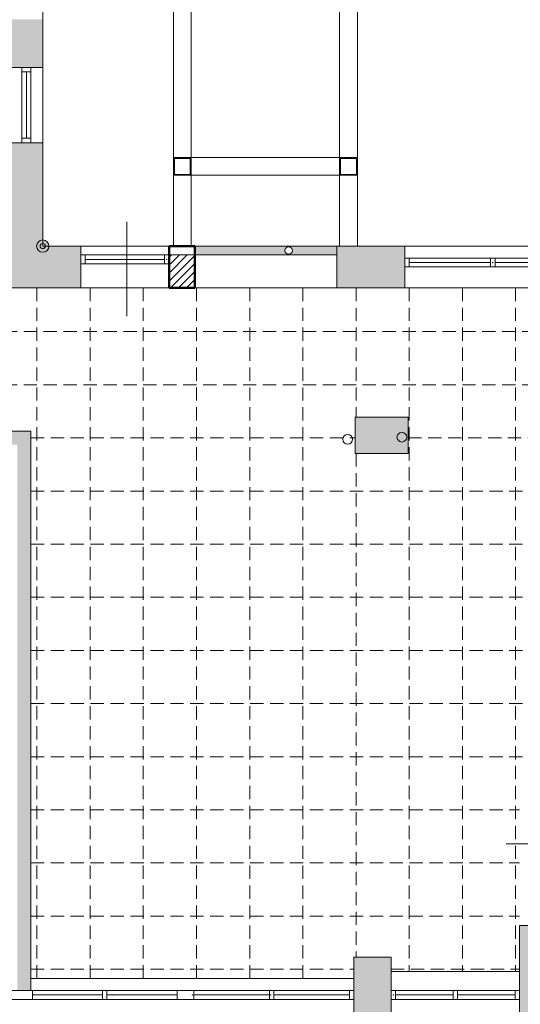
# Model space of a CAD drawing. Header units: millimetres. Extents: x -23540 to 53212, y -37964 to 41185.
# Tile 42 of 203: x -8343 to -7778, y -32127 to -31015. Entities that reach past the tile are written whole.
import ezdxf

# ---------------------------------------------------------------- set-up
doc = ezdxf.new("R2010")
doc.units = ezdxf.units.MM
doc.linetypes.add('DASHEDX2', pattern=[1.5, 1, -0.5])
doc.layers.get('0').update_dxf_attribs({"lineweight": 18})
for name, color, linetype, lineweight in [('BA_KS_ist.', 34, 'Continuous', 50), ('PG_PRZERYWANE_ŚREDNIE', 1, 'DASHEDX2', 18), ('PG_WIDOKOWE_CIENKIE', 1, 'Continuous', 18), ('PG_ŚCIANY_DZIAŁOWE', 3, 'Continuous', 18), ('Przekrojowa', 60, 'Continuous', 18)]:
    doc.layers.add(name, color=color, linetype=linetype, lineweight=lineweight)

msp = doc.modelspace()

# ---------------------------------------------------------------- hatches: boundary and pattern name
at = {"layer": 'PG_ŚCIANY_DZIAŁOWE', "true_color": 0x636466, "transparency": 33554610}
h = msp.add_hatch(color=251, dxfattribs=at)
h.dxf.hatch_style = 1
h.paths.add_polyline_path([(-8364.214704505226, -31068.71439542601), (-8317.214704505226, -31068.71439542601), (-8317.214704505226, -31014.46439542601), (-8364.214704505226, -31014.46439542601)])
h = msp.add_hatch(color=251, dxfattribs=at)
h.dxf.hatch_style = 1
h.paths.add_polyline_path([(-8501.964704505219, -31317.46439542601), (-8501.964704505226, -31294.96439542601), (-8542.214704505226, -31294.96439542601), (-8542.214704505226, -31320.46439542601), (-8518.714704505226, -31320.46439542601), (-8518.714704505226, -31317.46439542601)])
h.paths.add_polyline_path([(-8380.964704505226, -31294.96439542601), (-8380.964704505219, -31317.46439542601), (-8276.214704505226, -31317.46439542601), (-8274.214704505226, -31317.46439542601), (-8274.214704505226, -31270.46439542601), (-8317.214704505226, -31270.46439542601), (-8317.214704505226, -31153.71439542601), (-8364.214704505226, -31153.71439542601), (-8364.214704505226, -31294.96439542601)])
at = {"layer": 'PG_ŚCIANY_DZIAŁOWE', "lineweight": 20, "true_color": 0x636466, "transparency": 33554610}
h = msp.add_hatch(color=251, dxfattribs=at)
h.dxf.hatch_style = 1
edge = h.paths.add_edge_path()
edge.add_line((-7985.214704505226, -31280.46439542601), (-7985.214704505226, -31270.46439542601))
edge.add_line((-7985.214704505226, -31270.46439542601), (-8039.69690947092, -31270.46439542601))
edge.add_line((-8039.69690947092, -31270.46439542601), (-8039.69690947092, -31271.32368533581))
edge.add_arc((-8039.69690947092, -31275.49165275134), 4.167967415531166, 0, 90, ccw=False)
edge.add_arc((-8039.69690947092, -31275.49165275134), 4.167967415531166, -180, 0, ccw=False)
edge.add_arc((-8039.69690947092, -31275.49165275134), 4.167967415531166, 90, 180, ccw=False)
edge.add_line((-8039.69690947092, -31271.32368533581), (-8039.69690947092, -31270.46439542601))
edge.add_line((-8039.69690947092, -31270.46439542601), (-8145.714704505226, -31270.46439542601))
edge.add_line((-8145.714704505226, -31270.46439542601), (-8145.714704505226, -31280.46439542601))
edge.add_line((-8145.714704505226, -31280.46439542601), (-7985.214704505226, -31280.46439542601))
at = {"layer": 'PG_ŚCIANY_DZIAŁOWE', "true_color": 0x636466, "transparency": 33554610}
h = msp.add_hatch(color=251, dxfattribs=at)
h.dxf.hatch_style = 1
h.paths.add_polyline_path([(-7908.714704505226, -31270.46439542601), (-7985.214704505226, -31270.46439542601), (-7985.214704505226, -31317.46439542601), (-7908.714704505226, -31317.46439542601)])
h = msp.add_hatch(color=251, dxfattribs=at)
h.dxf.hatch_style = 1
h.paths.add_polyline_path([(-7964.714704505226, -31504.46439542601), (-7904.714704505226, -31504.46439542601), (-7904.714704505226, -31463.46439542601), (-7964.714704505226, -31463.46439542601)])
h = msp.add_hatch(color=251, dxfattribs=at)
h.dxf.hatch_style = 1
h.paths.add_polyline_path([(-8330.714704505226, -31479.46439542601), (-8359.214704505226, -31479.46439542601), (-8359.214704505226, -31494.46439542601), (-8345.714704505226, -31494.46439542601), (-8345.714704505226, -32110.96439542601), (-8330.714704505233, -32110.96439542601)])
h = msp.add_hatch(color=251, dxfattribs=at)
h.dxf.hatch_style = 1
h.paths.add_polyline_path([(-7729.714704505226, -32089.46439542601), (-7763.214704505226, -32089.46439542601), (-7763.214704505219, -32037.46439542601), (-7779.214704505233, -32037.46439542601), (-7779.214704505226, -32143.46439542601), (-7729.714704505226, -32143.46439542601)])
h = msp.add_hatch(color=251, dxfattribs=at)
h.dxf.hatch_style = 1
h.paths.add_polyline_path([(-7966.214704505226, -32143.46439542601), (-7924.214704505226, -32143.46439542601), (-7924.214704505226, -32073.46439542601), (-7966.214704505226, -32073.46439542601)])
at = {"layer": 'Przekrojowa'}
h = msp.add_hatch(color=256, dxfattribs=at)
h.dxf.hatch_style = 1
edge = h.paths.add_edge_path()
edge.add_arc((-8317.214704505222, -31270.464395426), 2.999999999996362, 0, 90.00000000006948)
edge.add_line((-8317.214704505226, -31267.46439542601), (-8317.214704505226, -31263.46439542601))
edge.add_arc((-8317.214704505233, -31270.46439542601), 7.000000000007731, 0, 89.99999999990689, ccw=False)
edge.add_line((-8310.214704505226, -31270.46439542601), (-8314.214704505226, -31270.464395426))
edge = h.paths.add_edge_path()
edge.add_arc((-8317.214704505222, -31270.46439542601), 3.000000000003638, 90.00000000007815, 359.9999999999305)
edge.add_line((-8314.214704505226, -31270.46439542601), (-8310.214704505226, -31270.46439542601))
edge.add_arc((-8317.214704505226, -31270.46439542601), 7, -180, 0, ccw=False)
edge.add_arc((-8317.214704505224, -31270.46439542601), 7, 90.00000000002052, 180.0000000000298, ccw=False)
edge.add_line((-8317.214704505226, -31263.46439542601), (-8317.214704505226, -31267.46439542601))

# ---------------------------------------------------------------- linework, layer by layer
at = {"color": 251, "true_color": 0x636466}
for p, q in [((-8317.214704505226, -31270.46439542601), (-8317.214704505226, -30570.96439542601)), ((-8317.214704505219, -31068.71439542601), (-8364.214704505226, -31068.71439542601)), ((-8340.714704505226, -31068.71439542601), (-8340.714704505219, -31153.71439542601)), ((-8330.714704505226, -31068.71439542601), (-8330.714704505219, -31153.71439542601)), ((-8330.714704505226, -31152.96439542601), (-8330.714704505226, -31069.46439542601)), ((-8340.714704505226, -31073.71439542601), (-8330.714704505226, -31073.71439542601)), ((-8335.714704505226, -31073.71439542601), (-8335.714704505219, -31148.71439542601)), ((-8340.714704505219, -31148.71439542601), (-8330.714704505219, -31148.71439542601)), ((-8317.214704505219, -31153.71439542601), (-8364.214704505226, -31153.71439542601)), ((-7583.214704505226, -31270.46439542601), (-8317.214704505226, -31270.46439542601)), ((-8274.214704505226, -31317.46439542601), (-8274.214704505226, -31270.46439542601)), ((-7985.214704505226, -31317.46439542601), (-7985.214704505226, -31270.46439542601)), ((-7908.714704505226, -31317.46439542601), (-7908.714704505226, -31270.46439542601)), ((-8174.714704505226, -31280.46439542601), (-8274.214704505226, -31280.46439542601)), ((-8269.214704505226, -31290.46439542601), (-8269.214704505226, -31280.46439542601)), ((-8179.714704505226, -31280.46439542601), (-8179.714704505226, -31290.46439542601)), ((-8174.714704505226, -31280.46439542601), (-8174.714704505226, -31290.46439542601)), ((-7619.714704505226, -31283.96439542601), (-7908.714704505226, -31283.96439542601)), ((-7903.714704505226, -31293.96439542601), (-7903.714704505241, -31283.96439542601)), ((-7811.881371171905, -31283.96439542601), (-7811.881371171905, -31293.96439542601)), ((-7806.881371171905, -31283.96439542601), (-7806.881371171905, -31293.96439542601)), ((-8174.714704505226, -31290.46439542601), (-8274.214704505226, -31290.46439542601)), ((-8179.714704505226, -31285.46439542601), (-8269.214704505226, -31285.46439542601)), ((-7619.714704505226, -31293.96439542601), (-7908.714704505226, -31293.96439542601)), ((-7811.881371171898, -31288.96439542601), (-7903.714704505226, -31288.96439542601)), ((-7717.548037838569, -31288.96439542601), (-7806.881371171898, -31288.96439542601)), ((-7717.548037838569, -31288.96439542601), (-7806.881371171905, -31288.96439542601)), ((-8364.214704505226, -31317.46439542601), (-8276.214704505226, -31317.46439542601)), ((-7530.214704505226, -31317.46439542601), (-8276.214704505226, -31317.46439542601)), ((-8330.714704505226, -31479.46439542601), (-8359.214704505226, -31479.46439542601)), ((-8330.714704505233, -32110.96439542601), (-8330.714704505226, -31479.46439542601)), ((-7779.214704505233, -32037.46439542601), (-7779.214704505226, -32143.46439542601)), ((-7924.214704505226, -32073.46439542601), (-7966.214704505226, -32073.46439542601)), ((-7966.214704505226, -32073.46439542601), (-7966.214704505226, -32143.46439542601)), ((-7924.214704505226, -32073.46439542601), (-7924.214704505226, -32143.46439542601)), ((-7779.214704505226, -32089.46439542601), (-7924.214704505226, -32089.46439542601)), ((-7966.214704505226, -32097.46439542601), (-8330.714704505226, -32097.46439542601)), ((-8328.714704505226, -32110.96439542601), (-8523.214704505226, -32110.96439542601)), ((-8328.714704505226, -32110.96439542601), (-8328.714704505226, -32120.96439542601)), ((-7966.214704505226, -32110.96439542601), (-8328.714704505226, -32110.96439542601)), ((-8249.714704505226, -32115.96439542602), (-8328.714704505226, -32115.96439542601)), ((-8249.714704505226, -32110.96439542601), (-8249.714704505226, -32120.96439542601)), ((-8244.714704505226, -32110.96439542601), (-8249.714704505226, -32110.96439542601)), ((-8244.714704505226, -32110.96439542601), (-8244.714704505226, -32120.96439542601)), ((-8165.714704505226, -32115.96439542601), (-8244.714704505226, -32115.96439542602)), ((-8165.714704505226, -32110.96439542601), (-8165.714704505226, -32120.96439542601)), ((-8146.714704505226, -32110.96439542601), (-8146.714704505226, -32120.96439542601)), ((-8061.464704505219, -32115.96439542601), (-8146.714704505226, -32115.96439542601)), ((-8061.464704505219, -32110.96439542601), (-8061.464704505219, -32120.96439542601)), ((-8056.464704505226, -32110.96439542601), (-8061.464704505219, -32110.96439542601)), ((-8056.464704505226, -32110.96439542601), (-8056.464704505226, -32120.96439542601)), ((-7971.214704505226, -32115.96439542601), (-8056.464704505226, -32115.96439542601)), ((-7971.214704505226, -32110.96439542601), (-7971.214704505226, -32120.96439542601)), ((-7966.214704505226, -32110.96439542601), (-7966.214704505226, -32120.96439542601)), ((-7966.214704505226, -32110.96439542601), (-7966.214704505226, -32120.96439542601)), ((-7924.214704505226, -32110.96439542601), (-7924.214704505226, -32120.96439542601)), ((-7924.214704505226, -32110.96439542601), (-7924.214704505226, -32120.96439542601)), ((-7779.214704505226, -32110.96439542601), (-7924.214704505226, -32110.96439542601)), ((-7919.214704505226, -32110.96439542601), (-7919.214704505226, -32120.96439542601)), ((-7854.214704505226, -32115.96439542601), (-7919.214704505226, -32115.96439542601)), ((-7854.214704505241, -32120.96439542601), (-7854.214704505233, -32110.96439542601)), ((-7849.214704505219, -32120.96439542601), (-7849.214704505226, -32110.96439542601)), ((-7784.214704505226, -32115.96439542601), (-7849.214704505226, -32115.96439542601)), ((-7784.214704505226, -32110.96439542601), (-7784.214704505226, -32120.96439542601)), ((-7779.214704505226, -32110.96439542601), (-7779.214704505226, -32120.96439542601)), ((-8523.214704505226, -32120.96439542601), (-8328.714704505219, -32120.96439542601)), ((-8330.714704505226, -32120.96439542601), (-7966.214704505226, -32120.96439542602)), ((-7924.214704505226, -32120.96439542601), (-7779.214704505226, -32120.96439542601))]:
    msp.add_line(p, q, dxfattribs=at)
at = {"color": 251, "lineweight": 20, "true_color": 0x636466}
for p, q in [((-8169.714704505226, -31190.46439542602), (-8169.714704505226, -30974.46439542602)), ((-7962.214704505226, -30974.46439542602), (-7962.214704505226, -31190.46439542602)), ((-8149.714704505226, -31170.46439542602), (-8149.714704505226, -30994.46439542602)), ((-7982.214704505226, -30994.46439542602), (-7982.214704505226, -31170.46439542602)), ((-8149.714704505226, -31170.46439542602), (-8169.714704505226, -31170.46439542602)), ((-8169.714704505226, -31190.46439542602), (-8169.714704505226, -31170.46439542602)), ((-8169.714704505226, -31170.46439542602), (-8149.714704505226, -31170.46439542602)), ((-8168.714704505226, -31189.46439542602), (-8168.714704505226, -31171.46439542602)), ((-8168.714704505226, -31171.46439542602), (-8150.714704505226, -31171.46439542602)), ((-8150.714704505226, -31171.46439542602), (-8150.714704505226, -31189.46439542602)), ((-7982.214704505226, -31170.46439542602), (-8149.714704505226, -31170.46439542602)), ((-8149.714704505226, -31170.46439542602), (-8149.714704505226, -31190.46439542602)), ((-8149.714704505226, -31170.46439542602), (-8149.714704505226, -31190.46439542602)), ((-7982.214704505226, -31170.46439542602), (-8025.214704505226, -31170.46439542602)), ((-7982.214704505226, -31170.46439542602), (-7962.214704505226, -31170.46439542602)), ((-7982.214704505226, -31170.46439542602), (-7982.214704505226, -31190.46439542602)), ((-7982.214704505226, -31190.46439542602), (-7982.214704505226, -31170.46439542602)), ((-7982.214704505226, -31170.46439542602), (-7962.214704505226, -31170.46439542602)), ((-7981.214704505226, -31189.46439542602), (-7981.214704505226, -31171.46439542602)), ((-7981.214704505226, -31171.46439542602), (-7963.214704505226, -31171.46439542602)), ((-7963.214704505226, -31171.46439542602), (-7963.214704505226, -31189.46439542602)), ((-7962.214704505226, -31170.46439542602), (-7962.214704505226, -31190.46439542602)), ((-7962.214704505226, -31190.46439542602), (-8169.714704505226, -31190.46439542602)), ((-8169.714704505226, -31190.46439542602), (-8169.714704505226, -31270.46439542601)), ((-8149.714704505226, -31190.46439542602), (-8169.714704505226, -31190.46439542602)), ((-8150.714704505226, -31189.46439542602), (-8168.714704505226, -31189.46439542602)), ((-8149.714704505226, -31190.46439542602), (-8149.714704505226, -31270.46439542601)), ((-7962.214704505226, -31190.46439542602), (-7982.214704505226, -31190.46439542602)), ((-7982.214704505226, -31190.46439542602), (-7982.214704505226, -31270.46439542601)), ((-7963.214704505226, -31189.46439542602), (-7981.214704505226, -31189.46439542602)), ((-7962.214704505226, -31190.46439542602), (-7962.214704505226, -31270.46439542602)), ((-8222.464704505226, -31242.8964114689), (-8222.464704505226, -31349.71169838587)), ((-8145.714704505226, -31270.46439542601), (-7982.214704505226, -31270.46439542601)), ((-8174.714704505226, -31280.46439542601), (-8145.714704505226, -31280.46439542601)), ((-8145.714704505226, -31280.46439542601), (-7985.214704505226, -31280.46439542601)), ((-8174.714704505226, -31317.46439542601), (-8174.714704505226, -31293.46439542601)), ((-7964.714704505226, -31504.46439542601), (-7964.714704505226, -31463.46439542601)), ((-7964.714704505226, -31463.46439542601), (-7904.714704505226, -31463.46439542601)), ((-7904.714704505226, -31504.46439542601), (-7904.714704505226, -31463.46439542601)), ((-7964.714704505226, -31504.46439542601), (-7904.714704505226, -31504.46439542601)), ((-7763.214704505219, -32037.46439542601), (-7779.214704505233, -32037.46439542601))]:
    msp.add_line(p, q, dxfattribs=at)
at = {"color": 251, "true_color": 0x636466, "extrusion": (0, 0, -1)}
msp.add_line((-7737.866677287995, -31945.46439542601), (-7794.360596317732, -31945.46439542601), dxfattribs=at)
at = {"color": 251, "lineweight": 20, "true_color": 0x636466}
msp.add_circle((-8039.69690947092, -31275.49165275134), 4.167967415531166, dxfattribs=at)
msp.add_circle((-8039.69690947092, -31275.49165275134), 4.167967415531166, dxfattribs=at)
at = {"color": 251, "true_color": 0x636466}
for p in [(-8177.214704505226, -31285.46439542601), (-8177.214704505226, -31285.46439542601), (-8177.214704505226, -31285.46439542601), (-8177.214704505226, -31285.46439542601), (-7809.381371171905, -31288.96439542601), (-7809.381371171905, -31288.96439542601), (-7809.381371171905, -31288.96439542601), (-8328.214704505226, -32115.96439542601), (-8237.089704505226, -32115.96439542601), (-8237.089704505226, -32115.96439542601), (-8237.089704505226, -32115.96439542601), (-8237.089704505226, -32115.96439542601), (-8237.089704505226, -32115.96439542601), (-8148.464704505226, -32115.96439542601), (-8148.464704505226, -32115.96439542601), (-8148.464704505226, -32115.96439542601), (-8148.464704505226, -32115.96439542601), (-8148.464704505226, -32115.96439542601), (-8059.839704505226, -32115.96439542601), (-8059.839704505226, -32115.96439542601), (-8059.839704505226, -32115.96439542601), (-8059.839704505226, -32115.96439542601), (-8059.839704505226, -32115.96439542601), (-7921.714704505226, -32115.96439542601)]:
    msp.add_point(p, dxfattribs=at)
at = {"layer": 'BA_KS_ist.', "color": 51, "linetype": 'Continuous', "lineweight": 20, "ltscale": 25, "true_color": 0xf7f281}
for centre in [(-7973.084710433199, -31488.53262204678), (-7911.981275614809, -31486.17903337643)]:
    msp.add_circle(centre, 5.5, dxfattribs=at)
at = {"layer": 'PG_PRZERYWANE_ŚREDNIE', "color": 251, "lineweight": 15, "ltscale": 15, "true_color": 0x636466}
for p, q in [((-8323.71451154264, -31317.46439542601), (-8323.71451154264, -32097.46439542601)), ((-8263.71451154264, -31317.46439542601), (-8263.71451154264, -32097.46439542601)), ((-8203.71451154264, -31317.46439542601), (-8203.71451154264, -32097.46439542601)), ((-8143.714511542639, -31317.46439542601), (-8143.714511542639, -32097.46439542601)), ((-8083.714511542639, -31317.46439542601), (-8083.714511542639, -32097.46439542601)), ((-8023.714511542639, -31317.46439542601), (-8023.714511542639, -32097.46439542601)), ((-7963.714511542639, -31317.46439542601), (-7963.714511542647, -31463.46439542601)), ((-7903.714511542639, -31317.46439542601), (-7903.714511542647, -32089.46439542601)), ((-7843.714511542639, -31317.46439542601), (-7843.714511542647, -32089.46439542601)), ((-7783.714511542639, -31317.46439542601), (-7783.714511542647, -32089.46439542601)), ((-8518.714704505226, -31366.96439542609), (-7369.714511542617, -31366.96439542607)), ((-8518.714704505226, -31426.96439542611), (-7369.714511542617, -31426.96439542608)), ((-8330.714704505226, -31486.96439542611), (-7964.714704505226, -31486.96439542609)), ((-7904.714704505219, -31486.96439542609), (-7381.214704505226, -31486.96439542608)), ((-7963.714511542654, -31504.46439542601), (-7963.714511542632, -32073.46439542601)), ((-8330.714704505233, -31546.96439542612), (-7154.214704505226, -31546.96439542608)), ((-8330.714704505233, -31606.96439542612), (-7154.214704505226, -31606.96439542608)), ((-8330.714704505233, -31666.96439542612), (-7154.214704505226, -31666.96439542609)), ((-8330.714704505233, -31726.96439542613), (-7154.214704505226, -31726.96439542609)), ((-8330.714704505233, -31786.96439542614), (-7154.214704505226, -31786.96439542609)), ((-8330.714704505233, -31846.96439542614), (-7154.214704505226, -31846.96439542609)), ((-8330.714704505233, -31906.96439542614), (-7779.214704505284, -31906.96439542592)), ((-8330.714704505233, -31966.96439542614), (-7779.214704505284, -31966.96439542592)), ((-8330.714704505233, -32026.96439542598), (-7779.214704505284, -32026.96439542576)), ((-8330.71470450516, -32086.96439542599), (-7966.214704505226, -32086.96439542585)), ((-7924.214704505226, -32086.96439542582), (-7779.214704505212, -32086.96439542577))]:
    msp.add_line(p, q, dxfattribs=at)
at = {"layer": 'PG_WIDOKOWE_CIENKIE', "color": 251, "lineweight": 50, "true_color": 0x636466}
for p, q in [((-8174.714704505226, -31317.46439542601), (-8174.714704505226, -31270.46439542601)), ((-8174.714704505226, -31270.46439542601), (-8145.714704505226, -31270.46439542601)), ((-8174.714704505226, -31270.46439542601), (-8145.714704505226, -31270.46439542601)), ((-8174.714704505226, -31317.46439542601), (-8174.714704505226, -31270.46439542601)), ((-8145.714704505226, -31270.46439542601), (-8145.714704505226, -31317.46439542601)), ((-8145.714704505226, -31270.46439542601), (-8145.714704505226, -31317.46439542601)), ((-8145.714704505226, -31317.46439542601), (-8174.714704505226, -31317.46439542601)), ((-8145.714704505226, -31317.46439542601), (-8174.714704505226, -31317.46439542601))]:
    msp.add_line(p, q, dxfattribs=at)
at = {"layer": 'PG_WIDOKOWE_CIENKIE', "color": 251, "linetype": 'Continuous', "lineweight": 18, "true_color": 0x636466}
for p, q in [((-8174.714704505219, -31283.12970175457), (-8172.049398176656, -31280.46439542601)), ((-8174.714704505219, -31292.10995787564), (-8163.069142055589, -31280.46439542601)), ((-8174.714704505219, -31301.0902139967), (-8154.088885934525, -31280.46439542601)), ((-8174.714704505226, -31310.07047011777), (-8145.714704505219, -31281.07047011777)), ((-8173.12837369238, -31317.464395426), (-8145.714704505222, -31290.05072623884)), ((-8164.148117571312, -31317.46439542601), (-8145.714704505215, -31299.03098235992)), ((-8155.167861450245, -31317.46439542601), (-8145.714704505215, -31308.01123848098)), ((-8146.187605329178, -31317.46439542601), (-8145.714704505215, -31316.99149460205))]:
    msp.add_line(p, q, dxfattribs=at)
at = {"layer": 'Przekrojowa'}
for radius in [7, 3]:
    msp.add_circle((-8317.214704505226, -31270.46439542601), radius, dxfattribs=at)

doc.saveas('drawing.dxf')
